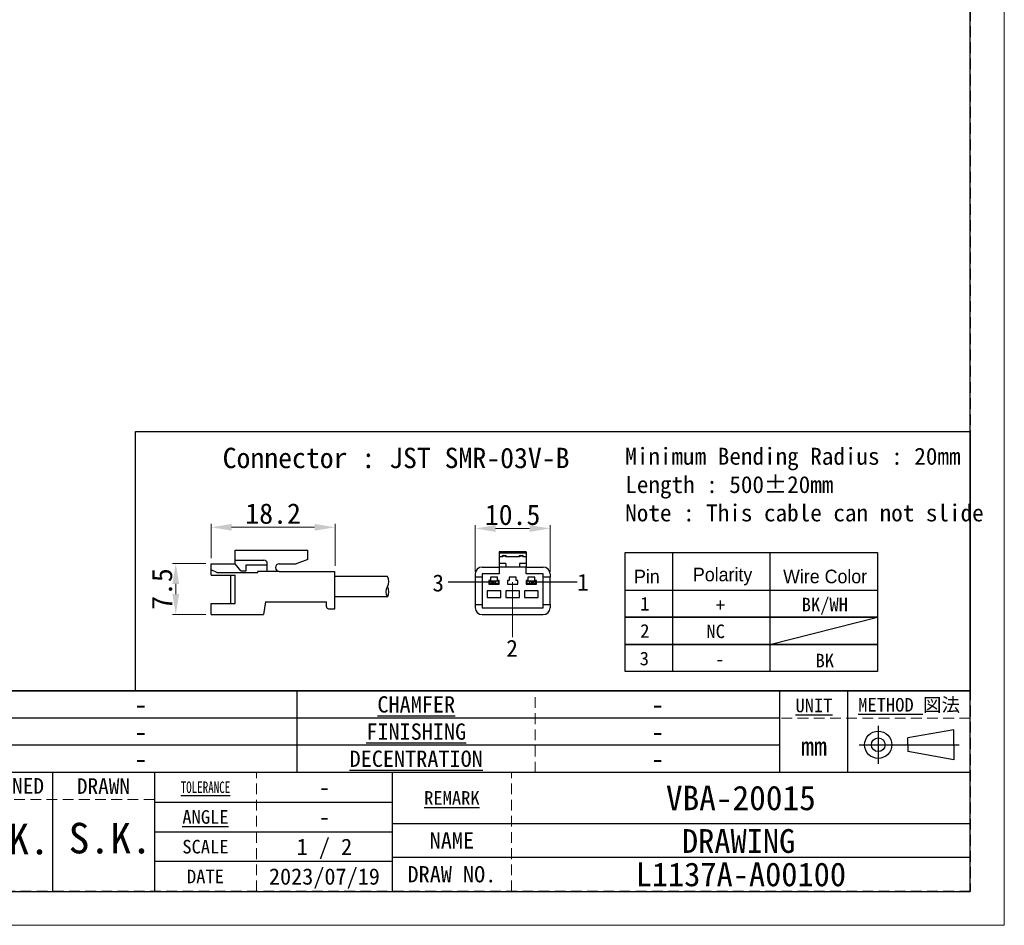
# Model space of a CAD drawing. Header units: millimetres. Extents: x -201 to 202, y 143 to 428.
# Tile 6 of 12: x 57 to 202, y 143 to 276. Entities that reach past the tile are written whole.
import ezdxf
from ezdxf.enums import TextEntityAlignment as Align

# ---------------------------------------------------------------- set-up
doc = ezdxf.new("R2010")
doc.units = ezdxf.units.MM
doc.header["$LTSCALE"] = 0.25
doc.linetypes.add('HIDDEN', pattern=[9.525, 6.35, -3.175])
doc.layers.add('CABLE 3P', color=7, linetype='Continuous')
doc.layers.add('FORM', color=7, linetype='Continuous')
doc.layers.add('DIMENSION', color=6, linetype='Continuous', lineweight=9)
doc.layers.add('TXT1', color=5, linetype='Continuous', lineweight=15)
doc.layers.add('EMPTY LINE', color=252, linetype='Continuous', lineweight=0, plot=False)
doc.styles.add('(TNK)aSS', font='txt', dxfattribs={"width": 0.75, "oblique": 15, "height": 3.5})
doc.styles.get("Standard").update_dxf_attribs({"font": 'arial.ttf'})
doc.styles.add('takachi1', font='msgothic.ttc', dxfattribs={"height": 2.5})
doc.styles.add('VS Standard', font='msgothic.ttc', dxfattribs={"height": 3})
doc.styles.add('VS Standard(小)', font='txt', dxfattribs={"height": 2.4})
doc.dimstyles.new('TMIZO', dxfattribs={"dimscale": 0, "dimtxt": 3.5, "dimasz": 3, "dimexe": 0.5, "dimexo": 0.8, "dimgap": 0.5, "dimtad": 3, "dimtoh": 1, "dimdec": 1, "dimrnd": 0.005, "dimdsep": 46, "dimtxsty": '(TNK)aSS', "dimcen": 0, "dimclrd": 5, "dimclre": 5, "dimclrt": 5, "dimaunit": 1, "dimadec": 0, "dimazin": 2, "dimtfac": 1, "dimtdec": 1, "dimtmove": 0, "dimatfit": 3, "dimfxl": 1, "dimtzin": 0, "dimlwd": -1, "dimlwe": -1, "dimarcsym": 0})

# ---------------------------------------------------------------- blocks, each defined once
blk = doc.blocks.new('表題欄金物用_ver2.0.0')
at = {"layer": 'FORM', "color": 0}
for p, q in [((-11, 40.5), (-191, 40.5)), ((-110, 28.49), (-110, 40.5)), ((-39, 28.49), (-39, 40.49)), ((-29, 28.49), (-29, 40.49)), ((-11, 28.5), (-11, 40.5)), ((-39, 36.5), (-191, 36.5)), ((-24.54, 35.38), (-24.54, 29.78)), ((-13.42, 34.8), (-20.21, 33.59)), ((-13.42, 32.58), (-13.42, 34.8)), ((-20.21, 32.58), (-20.21, 33.59)), ((-39, 32.5), (-191, 32.5)), ((-27.34, 32.58), (-12.62, 32.58)), ((-20.21, 32.58), (-20.21, 31.57)), ((-13.42, 32.58), (-13.42, 30.35)), ((-13.42, 30.35), (-20.21, 31.57)), ((-11, 28.5), (-191, 28.5)), ((-146, 28.5), (-146, 11)), ((-131, 28.5), (-131, 11)), ((-96, 11), (-96, 28.5)), ((-11, 11), (-11, 28.5)), ((-131, 24.12), (-96, 24.12)), ((-96, 21), (-11, 21)), ((-131, 19.75), (-96, 19.75)), ((-11, 16), (-96, 16)), ((-96, 15.38), (-131, 15.38)), ((-191, 11), (-11, 11))]:
    blk.add_line(p, q, dxfattribs=at)
at = {"layer": 'FORM', "color": 0, "linetype": 'HIDDEN', "lineweight": 9}
for p, q in [((-75, 28.49), (-75, 40.49)), ((-11, 36.5), (-39, 36.5)), ((-116, 11), (-116, 28.5)), ((-78.5, 11), (-78.5, 28.5)), ((-131, 24.5), (-191, 24.5))]:
    blk.add_line(p, q, dxfattribs=at)
at = {"layer": 'FORM', "color": 0}
for radius in [2, 1]:
    blk.add_circle((-24.54, 32.58), radius, dxfattribs=at)
at = {"layer": 'FORM', "color": 0, "attachment_point": 5}
for s, insert, char_height, width, style in [('{\\LCHAMFER}   ', (-92.5, 38.5), 2.4, 35, 'VS Standard(小)'), ('{\\LUNIT}', (-34, 38.35), 2, 20, 'VS Standard'), ('{\\LMETHOD} 図法', (-20, 38.35), 2, 20, 'VS Standard'), ('{\\LFINISHING}', (-92.5, 34.5), 2.4, 35, 'VS Standard(小)'), ('mm', (-34, 32.35), 2.8, 20, 'VS Standard'), ('{\\LDECENTRATION} ', (-92.5, 30.5), 2.4, 35, 'VS Standard(小)'), ('{\\fＭＳ ゴシック|b0|i0|c128|p49;DESIGNED}', (-153.5, 26.5), 2.3, 15, 'VS Standard'), ('{\\fＭＳ ゴシック|b0|i0|c128|p49;DRAWN}', (-138.5, 26.5), 2.3, 15, 'VS Standard'), ('{\\W0.7;\\LTOLERANCE\\l }', (-123.5, 26.31), 1.7, 20, 'VS Standard(小)'), ('{\\LANGLE}', (-123.5, 21.94), 2, 14.9784, 'VS Standard(小)'), ('SCALE', (-123.5, 17.56), 2, 15, 'VS Standard(小)'), ('{\\fＭＳ ゴシック|b0|i0|c128|p49;NAME}', (-87.25, 18.5), 2.4, 15, 'VS Standard(小)'), ('{\\fＭＳ ゴシック|b0|i0|c128|p49;DRAW NO.}', (-87.25, 13.5), 2.4, 15, 'VS Standard(小)'), ('{\\fＭＳ ゴシック|b0|i0|c128|p49;DATE}', (-123.5, 13.19), 2, 15, 'VS Standard(小)')]:
    blk.add_mtext(s, dxfattribs=dict(at, insert=insert, char_height=char_height, width=width, style=style))
at = {"layer": 'FORM', "color": 0, "insert": (-87.25, 24.75), "char_height": 2, "width": 16, "attachment_point": 5, "line_spacing_factor": 0.8, "style": 'VS Standard'}
blk.add_mtext('\\pxsm0.9;{\\LREMARK}   ', dxfattribs=at)
at = {"layer": 'FORM', "color": 0}
for tag, height, style, p in [('材料', 2.8, 'VS Standard', (-133, 38.5)), ('一般面取', 2.8, 'VS Standard', (-57, 38.5)), ('処理', 2.8, 'VS Standard', (-133, 34.5)), ('仕上', 2.8, 'VS Standard', (-57, 34.5)), ('処理接点', 2.8, 'VS Standard', (-133, 30.5)), ('偏芯', 2.8, 'VS Standard', (-57, 30.5)), ('一般公差', 2.4, 'VS Standard(小)', (-106, 26.31)), ('適用（機種名）', 3.6, 'VS Standard', (-44.75, 24.75)), ('角度', 2.4, 'VS Standard(小)', (-106, 21.94)), ('NAME', 3.5, 'VS Standard', (-44.75, 18.5)), ('SCALE', 2.4, 'VS Standard(小)', (-106, 17.56)), ('DRAW_NO.', 3.5, 'VS Standard', (-44.75, 13.5)), ('DATE', 2.4, 'VS Standard(小)', (-106, 13.19))]:
    blk.add_attdef(tag, text='', height=height, dxfattribs=dict(at, style=style)).set_placement(p, align=Align.MIDDLE_CENTER)
at = {"layer": 'FORM', "color": 0, "style": 'VS Standard'}
for tag, p in [('APPROVED', (-182.5, 15.06)), ('CHECKED', (-167.5, 15.18)), ('DESIGNED', (-152.5, 15.09)), ('DRAWN', (-137.5, 15.23))]:
    blk.add_attdef(tag, text='', height=4.5, dxfattribs=at).set_placement(p, align=Align.BOTTOM_CENTER)
blk = doc.blocks.new('*D84')
at = {"layer": 'Defpoints', "color": 0}
for p in [(134.68, 201.16), (123.68, 193.99), (134.68, 193.99)]:
    blk.add_point(p, dxfattribs=at)
at = {"layer": 'DIMENSION', "color": 0}
for p, q in [((123.68, 194.79), (123.68, 201.66)), ((134.68, 194.79), (134.68, 201.66)), ((126.68, 201.16), (131.68, 201.16))]:
    blk.add_line(p, q, dxfattribs=at)
for points in [[(126.68, 201.66), (126.68, 200.66), (123.68, 201.16)], [(131.68, 200.66), (131.68, 201.66), (134.68, 201.16)]]:
    blk.add_solid(points, dxfattribs=at)
at = {"layer": 'DIMENSION', "color": 0, "insert": (129.18, 203.16), "char_height": 3, "attachment_point": 5, "style": 'VS Standard'}
blk.add_mtext('10.5', dxfattribs=at)
blk = doc.blocks.new('*D85')
at = {"layer": 'Defpoints', "color": 0}
for p in [(84.85, 196), (79.63, 188.51), (84.87, 188.51)]:
    blk.add_point(p, dxfattribs=at)
at = {"layer": 'DIMENSION', "color": 0}
for p, q in [((84.05, 196), (79.13, 196)), ((79.63, 193), (79.63, 191.51)), ((84.07, 188.51), (79.13, 188.51))]:
    blk.add_line(p, q, dxfattribs=at)
for points in [[(80.13, 193), (79.13, 193), (79.63, 196)], [(79.13, 191.51), (80.13, 191.51), (79.63, 188.51)]]:
    blk.add_solid(points, dxfattribs=at)
at = {"layer": 'DIMENSION', "color": 0, "insert": (77.63, 192.25), "char_height": 3, "attachment_point": 5, "rotation": 90, "style": 'VS Standard'}
blk.add_mtext('7.5', dxfattribs=at)
blk = doc.blocks.new('*D86')
at = {"layer": 'Defpoints', "color": 0}
for p in [(103.06, 201.34), (84.85, 195.98), (103.06, 194.86)]:
    blk.add_point(p, dxfattribs=at)
at = {"layer": 'DIMENSION', "color": 0}
for p, q in [((84.85, 196.78), (84.85, 201.84)), ((87.85, 201.34), (100.06, 201.34)), ((103.06, 195.66), (103.06, 201.84))]:
    blk.add_line(p, q, dxfattribs=at)
for points in [[(87.85, 201.84), (87.85, 200.84), (84.85, 201.34)], [(100.06, 200.84), (100.06, 201.84), (103.06, 201.34)]]:
    blk.add_solid(points, dxfattribs=at)
at = {"layer": 'DIMENSION', "color": 0, "insert": (93.95, 203.34), "char_height": 3, "attachment_point": 5, "style": 'VS Standard'}
blk.add_mtext('18.2', dxfattribs=at)

msp = doc.modelspace()

# ---------------------------------------------------------------- linework, layer by layer
at = {"layer": 'CABLE 3P'}
for p, q in [((88.3742, 197.9786), (99.0742, 197.9786)), ((88.3742, 195.9786), (88.3742, 197.9786)), ((88.3742, 197.9786), (99.0742, 197.9786)), ((88.3742, 195.9786), (88.3742, 197.9786)), ((99.0742, 196.5832), (99.0742, 197.9786)), ((131.1842, 197.7381), (127.1842, 197.7381)), ((127.1842, 197.7381), (127.1842, 197.5089)), ((131.1842, 197.5089), (127.1842, 197.5089)), ((127.1842, 197.5089), (127.1842, 196.9881)), ((127.6842, 196.9881), (127.1842, 196.9881)), ((127.1842, 196.9881), (127.1842, 195.9881)), ((127.5842, 196.9881), (127.5842, 196.9972)), ((127.7842, 197.1881), (127.6842, 197.0881)), ((127.6842, 197.0881), (127.6842, 196.9881)), ((128.1842, 197.0881), (127.6842, 197.0881)), ((127.7842, 197.1972), (127.7842, 197.1881)), ((127.7842, 197.1972), (128.0842, 197.1972)), ((127.7842, 197.1881), (128.0842, 197.1881)), ((128.0842, 197.1972), (128.0842, 197.1881)), ((128.0842, 197.1881), (128.1842, 197.0881)), ((128.1842, 197.0881), (128.1842, 196.9881)), ((130.1842, 196.9881), (128.1842, 196.9881)), ((128.2842, 196.9972), (128.2842, 196.9881)), ((130.0842, 196.9881), (130.0842, 196.9972)), ((130.2842, 197.1881), (130.1842, 197.0881)), ((130.1842, 197.0881), (130.1842, 196.9881)), ((130.6842, 197.0881), (130.1842, 197.0881)), ((130.2842, 197.1972), (130.2842, 197.1881)), ((130.2842, 197.1972), (130.5842, 197.1972)), ((130.2842, 197.1881), (130.5842, 197.1881)), ((130.5842, 197.1972), (130.5842, 197.1881)), ((130.5842, 197.1881), (130.6842, 197.0881)), ((130.6842, 197.0881), (130.6842, 196.9881)), ((131.1842, 196.9881), (130.6842, 196.9881)), ((130.7842, 196.9972), (130.7842, 196.9881)), ((131.1842, 197.7381), (131.1842, 197.5089)), ((131.1842, 197.5089), (131.1842, 196.9881)), ((131.1842, 196.9881), (131.1842, 195.9881)), ((84.851, 194.2916), (84.851, 195.9786)), ((84.851, 195.9786), (88.3742, 195.9786)), ((84.851, 194.2916), (84.851, 195.9786)), ((84.851, 195.9786), (88.3742, 195.9786)), ((88.3742, 196.5079), (92.6074, 196.5079)), ((88.3742, 196.5079), (92.6074, 196.5079)), ((89.2077, 194.9259), (88.3742, 195.9786)), ((89.2077, 194.9259), (88.3742, 195.9786)), ((89.9722, 194.9259), (89.9722, 195.7978)), ((89.9722, 195.7978), (93.0974, 195.7978)), ((89.9722, 194.9259), (89.9722, 195.7978)), ((89.9722, 195.7978), (93.0974, 195.7978)), ((93.0974, 194.8505), (93.0974, 196.0045)), ((93.0974, 194.8505), (93.0974, 196.0045)), ((94.8476, 195.9786), (97.3459, 195.9786)), ((94.8476, 195.9786), (97.3459, 195.9786)), ((99.0742, 196.5832), (97.3459, 195.9786)), ((99.0742, 196.5832), (97.3459, 195.9786)), ((128.1842, 195.9881), (127.1842, 195.9881)), ((127.1842, 195.9881), (127.1842, 195.4881)), ((128.1842, 195.9881), (128.1842, 195.4881)), ((131.1842, 195.9881), (130.1842, 195.9881)), ((130.1842, 195.9881), (130.1842, 195.4881)), ((131.1842, 195.9881), (131.1842, 195.4881)), ((85.6899, 194.7015), (84.851, 195.0927)), ((85.6899, 194.7015), (84.851, 195.0927)), ((84.851, 194.2916), (88.3742, 194.2916)), ((84.851, 194.2916), (88.3742, 194.2916)), ((85.6899, 194.7015), (91.711, 194.7015)), ((85.6899, 194.7015), (91.711, 194.7015)), ((87.7218, 190.0996), (87.7218, 194.2916)), ((87.7218, 190.0996), (87.7218, 194.2916)), ((88.3742, 190.0996), (88.3742, 194.2916)), ((88.3742, 190.0996), (88.3742, 194.2916)), ((89.2077, 194.9259), (89.9722, 194.9259)), ((89.2077, 194.9259), (89.9722, 194.9259)), ((94.8476, 194.8505), (91.711, 194.8505)), ((91.711, 194.7015), (91.711, 194.8505)), ((94.8476, 194.8505), (91.711, 194.8505)), ((91.711, 194.7015), (91.711, 194.8505)), ((94.8476, 194.8505), (103.051, 194.8505)), ((94.8476, 194.8505), (103.051, 194.8505)), ((103.051, 189.3505), (103.051, 194.8505)), ((103.051, 189.3505), (103.051, 194.8505)), ((110.7651, 194.1005), (103.051, 194.1005)), ((123.6842, 194.4881), (123.6842, 193.9881)), ((124.6842, 195.4881), (127.1842, 195.4881)), ((124.6842, 194.4881), (124.6842, 193.9881)), ((127.1842, 194.4881), (124.6842, 194.4881)), ((127.1842, 195.4881), (127.1842, 194.4881)), ((128.1842, 195.4881), (127.1842, 195.4881)), ((130.1842, 195.4881), (128.1842, 195.4881)), ((131.1842, 195.4881), (130.1842, 195.4881)), ((131.1842, 194.4881), (131.1842, 195.4881)), ((131.1842, 195.4881), (133.6842, 195.4881)), ((133.6842, 194.4881), (131.1842, 194.4881)), ((133.6842, 193.9881), (133.6842, 194.4881)), ((134.6842, 194.4881), (134.6842, 193.9881)), ((126.3144, 193.2381), (119.6761, 193.2381)), ((124.6842, 193.9881), (123.6842, 193.9881)), ((123.6842, 193.9881), (123.6842, 189.9881)), ((124.6842, 193.9881), (124.6842, 189.9881)), ((125.9342, 193.4881), (125.6842, 193.4881)), ((125.6842, 193.4881), (125.6842, 192.9881)), ((125.6842, 192.9881), (127.1842, 192.9881)), ((125.8092, 193.0381), (125.8092, 193.4381)), ((125.8092, 193.4381), (126.2842, 193.4381)), ((126.2842, 193.0381), (125.8092, 193.0381)), ((126.9342, 193.9881), (125.9342, 193.9881)), ((125.9342, 193.9881), (125.9342, 193.4881)), ((126.2842, 193.4381), (126.1842, 193.3381)), ((126.3842, 193.3381), (126.1842, 193.3381)), ((126.1842, 193.1381), (126.1842, 193.3381)), ((126.1842, 193.1381), (126.3842, 193.1381)), ((126.1842, 193.1381), (126.2842, 193.0381)), ((126.2842, 193.4381), (126.4342, 193.4381)), ((126.4342, 193.0381), (126.2842, 193.0381)), ((126.4342, 193.4144), (126.3842, 193.3381)), ((126.3842, 193.3381), (126.3842, 193.1381)), ((126.3842, 193.1381), (126.4342, 193.0618)), ((126.4342, 193.4381), (126.4342, 193.4144)), ((126.4342, 193.4381), (126.5842, 193.4381)), ((126.4842, 193.3381), (126.4342, 193.4144)), ((126.4342, 193.0618), (126.4842, 193.1381)), ((126.4342, 193.0618), (126.4342, 193.0381)), ((126.5842, 193.0381), (126.4342, 193.0381)), ((126.4842, 193.1381), (126.4842, 193.3381)), ((126.6842, 193.3381), (126.4842, 193.3381)), ((126.4842, 193.1381), (126.6842, 193.1381)), ((126.6842, 193.3381), (126.5842, 193.4381)), ((126.5842, 193.4381), (127.0592, 193.4381)), ((126.5842, 193.0381), (126.6842, 193.1381)), ((127.0592, 193.0381), (126.5842, 193.0381)), ((126.6842, 193.3381), (126.6842, 193.1381)), ((126.9342, 193.4881), (126.9342, 193.9881)), ((127.1842, 193.4881), (126.9342, 193.4881)), ((127.0592, 193.4381), (127.0592, 193.0381)), ((127.1842, 192.9881), (127.1842, 193.4881)), ((128.4342, 193.4881), (128.4342, 192.9881)), ((128.6842, 193.4881), (128.4342, 193.4881)), ((128.4342, 192.9881), (129.9342, 192.9881)), ((128.6842, 193.9881), (128.6842, 193.4881)), ((129.6842, 193.9881), (128.6842, 193.9881)), ((129.6842, 193.4881), (129.6842, 193.9881)), ((129.9342, 193.4881), (129.6842, 193.4881)), ((129.9342, 192.9881), (129.9342, 193.4881)), ((131.4342, 193.4881), (131.1842, 193.4881)), ((131.1842, 193.4881), (131.1842, 192.9881)), ((131.1842, 192.9881), (132.6842, 192.9881)), ((131.3092, 193.0381), (131.3092, 193.4381)), ((131.3092, 193.4381), (131.7842, 193.4381)), ((131.7842, 193.0381), (131.3092, 193.0381)), ((132.4342, 193.9881), (131.4342, 193.9881)), ((131.4342, 193.9881), (131.4342, 193.4881)), ((131.7842, 193.4381), (131.6842, 193.3381)), ((131.8842, 193.3381), (131.6842, 193.3381)), ((131.6842, 193.1381), (131.6842, 193.3381)), ((131.6842, 193.1381), (131.8842, 193.1381)), ((131.6842, 193.1381), (131.7842, 193.0381)), ((131.7842, 193.4381), (131.9342, 193.4381)), ((131.9342, 193.0381), (131.7842, 193.0381)), ((131.9342, 193.4144), (131.8842, 193.3381)), ((131.8842, 193.3381), (131.8842, 193.1381)), ((131.8842, 193.1381), (131.9342, 193.0618)), ((131.9342, 193.4381), (131.9342, 193.4144)), ((131.9342, 193.4381), (132.0842, 193.4381)), ((131.9842, 193.3381), (131.9342, 193.4144)), ((131.9342, 193.0618), (131.9842, 193.1381)), ((131.9342, 193.0618), (131.9342, 193.0381)), ((132.0842, 193.0381), (131.9342, 193.0381)), ((131.9842, 193.1381), (131.9842, 193.3381)), ((132.1842, 193.3381), (131.9842, 193.3381)), ((131.9842, 193.1381), (132.1842, 193.1381)), ((138.6881, 193.2381), (132.0498, 193.2381)), ((132.1842, 193.3381), (132.0842, 193.4381)), ((132.0842, 193.4381), (132.5592, 193.4381)), ((132.0842, 193.0381), (132.1842, 193.1381)), ((132.5592, 193.0381), (132.0842, 193.0381)), ((132.1842, 193.3381), (132.1842, 193.1381)), ((132.4342, 193.4881), (132.4342, 193.9881)), ((132.6842, 193.4881), (132.4342, 193.4881)), ((132.5592, 193.4381), (132.5592, 193.0381)), ((132.6842, 192.9881), (132.6842, 193.4881)), ((134.6842, 193.9881), (133.6842, 193.9881)), ((133.6842, 189.9881), (133.6842, 193.9881)), ((134.6842, 189.9881), (134.6842, 193.9881)), ((127.4342, 191.9881), (125.4342, 191.9881)), ((125.4342, 191.9881), (125.4342, 190.9881)), ((127.4342, 190.9881), (127.4342, 191.9881)), ((130.1842, 191.9881), (128.1842, 191.9881)), ((128.1842, 191.9881), (128.1842, 190.9881)), ((130.1842, 190.9881), (130.1842, 191.9881)), ((130.9342, 191.9881), (130.9342, 190.9881)), ((132.9342, 191.9881), (130.9342, 191.9881)), ((132.9342, 190.9881), (132.9342, 191.9881)), ((84.851, 188.4786), (84.851, 190.0996)), ((84.851, 190.0996), (88.3742, 190.0996)), ((84.851, 188.4786), (84.851, 190.0996)), ((84.851, 190.0996), (88.3742, 190.0996)), ((92.851, 190.3505), (92.551, 188.4786)), ((92.851, 190.3505), (101.7959, 190.3505)), ((92.851, 190.3505), (101.7959, 190.3505)), ((101.7959, 189.6505), (101.7959, 190.3505)), ((101.7959, 189.6505), (101.7959, 190.3505)), ((110.7651, 191.1005), (103.051, 191.1005)), ((123.6842, 189.9881), (124.6842, 189.9881)), ((123.6842, 189.9881), (123.6842, 189.4881)), ((124.6842, 189.9881), (124.6842, 189.4881)), ((125.4342, 190.9881), (127.4342, 190.9881)), ((128.1842, 190.9881), (130.1842, 190.9881)), ((130.9342, 190.9881), (132.9342, 190.9881)), ((133.6842, 189.9881), (134.6842, 189.9881)), ((133.6842, 189.4881), (133.6842, 189.9881)), ((134.6842, 189.9881), (134.6842, 189.4881)), ((84.851, 188.4786), (92.551, 188.4786)), ((84.851, 188.4786), (92.551, 188.4786)), ((102.0959, 189.3505), (103.051, 189.3505)), ((102.0959, 189.3505), (103.051, 189.3505)), ((124.6842, 189.4881), (133.6842, 189.4881)), ((124.6842, 188.4881), (133.6842, 188.4881))]:
    msp.add_line(p, q, dxfattribs=at)
for centre, radius, start, end in [((127.7842, 196.9972), 0.2, 90, 180), ((127.5886, 197.0928), 0.0958, 267.402573, 357.142919), ((128.0842, 196.9972), 0.2, 0, 90), ((128.2799, 197.0928), 0.0958, 182.857163, 272.597478), ((130.2842, 196.9972), 0.2, 90, 180), ((130.0886, 197.0928), 0.0958, 267.402651, 357.142841), ((130.5842, 196.9972), 0.2, 0, 90), ((130.7799, 197.0928), 0.0958, 182.857274, 272.597233), ((92.5939, 196.0045), 0.5035, 0, 91.535232), ((92.5939, 196.0045), 0.5035, 0, 91.535232), ((94.8476, 195.4146), 0.5641, 90, 270), ((94.8476, 195.4146), 0.5641, 90, 270), ((109.5651, 193.3505), 1.4151, 327.994617, 32.005383), ((124.6842, 194.4881), 1, 90, 180), ((133.6842, 194.4881), 1, 0, 90), ((111.9651, 191.8505), 1.4151, 147.994617, 212.005383), ((109.5651, 191.8505), 1.4151, 327.994617, 32.005383), ((102.0959, 189.6505), 0.3, 180, 270), ((102.0959, 189.6505), 0.3, 180, 270), ((124.6842, 189.4881), 1, 180, 270), ((133.6842, 189.4881), 1, 270, 0)]:
    msp.add_arc(centre, radius, start, end, dxfattribs=at)
at = {"layer": 'DIMENSION'}
msp.add_line((129.1569, 193.2711), (129.1569, 185.1552), dxfattribs=at)
at = {"layer": 'EMPTY LINE'}
for p, q in [((201.5, 142.75), (201.5, 427.75)), ((-201.5, 142.75), (201.5, 142.75))]:
    msp.add_line(p, q, dxfattribs=at)
at = {"layer": 'FORM'}
for p, q in [((145.7445, 197.6145), (182.8359, 197.6145)), ((145.7445, 192.0883), (145.7445, 197.6145)), ((152.6812, 197.6145), (152.6812, 180.0883)), ((167.0331, 197.6145), (167.0331, 180.0883)), ((182.8359, 197.6145), (182.8359, 180.0883)), ((167.0331, 184.0883), (182.8359, 188.0883))]:
    msp.add_line(p, q, dxfattribs=at)
at = {"layer": 'FORM', "linetype": 'HIDDEN'}
msp.add_lwpolyline([(-196.5, 422.75), (196.5, 422.75), (196.5, 147.75), (-196.5, 147.75)], close=True, dxfattribs=at)
at = {"layer": 'FORM'}
for points in [[(-196.5, 422.75), (-196.5, 147.75), (-78.5, 147.75), (-78.5, 159.75), (16.5, 159.75), (16.5, 177.25), (196.5, 177.25), (196.5, 422.75), (-196.5, 422.75)], [(73.6918, 215.458), (196.5, 215.458), (196.5, 177.25), (73.6918, 177.25)]]:
    msp.add_lwpolyline(points, close=True, dxfattribs=at)
for points in [[(182.8359, 188.0883), (145.7445, 188.0883), (145.7445, 192.0883), (182.8359, 192.0883)], [(182.8359, 184.0883), (145.7445, 184.0883), (145.7445, 188.0883), (182.8359, 188.0883)], [(182.8359, 180.0883), (145.7445, 180.0883), (145.7445, 184.0883), (182.8359, 184.0883)]]:
    msp.add_lwpolyline(points, dxfattribs=at)

# ---------------------------------------------------------------- block references
ref = msp.add_blockref('表題欄金物用_ver2.0.0', (207.5, 136.75), dxfattribs=at)
ref.add_attrib('材料', '-', dxfattribs={"layer": 'EMPTY LINE', "color": 0, "height": 2.8, "style": 'VS Standard'}).set_placement((74.5, 175.25), align=Align.MIDDLE_CENTER)
ref.add_attrib('処理', '-', dxfattribs={"color": 0, "height": 2.8, "style": 'VS Standard'}).set_placement((74.5, 171.25), align=Align.MIDDLE_CENTER)
ref.add_attrib('処理接点', '-', dxfattribs={"color": 0, "height": 2.8, "style": 'VS Standard'}).set_placement((74.5, 167.25), align=Align.MIDDLE_CENTER)
ref.add_attrib('一般面取', '-', dxfattribs={"color": 0, "height": 2.8, "style": 'VS Standard'}).set_placement((150.5, 175.2468), align=Align.MIDDLE_CENTER)
ref.add_attrib('仕上', '-', dxfattribs={"color": 0, "height": 2.8, "style": 'VS Standard'}).set_placement((150.5, 171.2468), align=Align.MIDDLE_CENTER)
ref.add_attrib('偏芯', '-', dxfattribs={"color": 0, "height": 2.8, "style": 'VS Standard'}).set_placement((150.5, 167.2468), align=Align.MIDDLE_CENTER)
ref.add_attrib('一般公差', '-', dxfattribs={"color": 0, "height": 2.4, "style": 'VS Standard(小)'}).set_placement((101.5, 163.0625), align=Align.MIDDLE_CENTER)
ref.add_attrib('角度', '-', dxfattribs={"color": 0, "height": 2.4, "style": 'VS Standard(小)'}).set_placement((101.5, 158.6875), align=Align.MIDDLE_CENTER)
ref.add_attrib('SCALE', '1 / 2', dxfattribs={"color": 0, "height": 2.4, "style": 'VS Standard(小)'}).set_placement((101.5, 154.3125), align=Align.MIDDLE_CENTER)
ref.add_attrib('DATE', '2023/07/19', dxfattribs={"color": 0, "height": 2.4, "style": 'VS Standard(小)'}).set_placement((101.5, 149.9375), align=Align.MIDDLE_CENTER)
ref.add_attrib('適用（機種名）', 'VBA-20015', dxfattribs={"color": 0, "height": 3.6, "style": 'VS Standard'}).set_placement((162.75, 161.5), align=Align.MIDDLE_CENTER)
ref.add_attrib('NAME', 'DRAWING ', dxfattribs={"color": 0, "height": 3.5, "style": 'VS Standard'}).set_placement((163.6101, 155.161), align=Align.MIDDLE_CENTER)
ref.add_attrib('DRAW_NO.', 'L1137A-A00100', dxfattribs={"color": 0, "height": 3.5, "style": 'VS Standard'}).set_placement((162.75, 150.25), align=Align.MIDDLE_CENTER)
ref.add_attrib('DESIGNED', 'S.K.', dxfattribs={"color": 0, "height": 4.5, "style": 'VS Standard'}).set_placement((55, 151.8412), align=Align.BOTTOM_CENTER)
ref.add_attrib('DRAWN', 'S.K.', dxfattribs={"color": 0, "height": 4.5, "style": 'VS Standard'}).set_placement((69.9999, 151.985), align=Align.BOTTOM_CENTER)

# ---------------------------------------------------------------- texts
at = {"layer": 'DIMENSION', "style": 'takachi1'}
for s, p in [('3', (117.3825, 191.8971)), ('1', (138.6881, 191.9999)), ('2', (128.2512, 182.2775))]:
    msp.add_text(s, height=2.5, dxfattribs=at).set_placement(p)
at = {"layer": 'TXT1', "style": 'takachi1'}
msp.add_text('NC', height=2, dxfattribs=at).set_placement((157.6796, 185.029))
at = {"layer": 'TXT1', "attachment_point": 1, "style": 'VS Standard'}
for s, insert, char_height, width in [('Connector : JST SMR-03V-B', (86.5299, 213.0457), 3, 49.429299), ('Minimum Bending Radius : 20mm\\PLength : 500%%p20mm\\PNote : This cable can not slide', (145.7445, 213.0457), 2.5, 61.656869)]:
    msp.add_mtext(s, dxfattribs=dict(at, insert=insert, char_height=char_height, width=width))
at = {"layer": 'TXT1', "char_height": 2, "attachment_point": 5}
for s, insert, width in [('\\fMS PGothic|b0|i0|c128|p50;Pin', (148.9244, 194.0883), 8), ('\\fMS PGothic|b0|i0|c128|p50;Polarity', (160.0663, 194.0883), 28), ('\\fMS PGothic|b0|i0|c128|p50;Wire Color', (175.1448, 194.0883), 32), ('\\fＭＳ ゴシック|b0|i0;1', (148.6275, 190.0883), 8), ('\\fMS Gothic|b0|i0|c128|p49;+', (159.7466, 189.8914), 28), ('\\fMS Gothic|b0|i0|c128|p49;BK/WH', (175.1019, 189.7205), 32), ('\\fＭＳ ゴシック|b0|i0;2', (148.6275, 186.0883), 8), ('\\fＭＳ ゴシック|b0|i0;3\\P', (148.5559, 182.0035), 8), ('\\fMS Gothic|b0|i0|c128|p49;BK', (175.1019, 181.7205), 32), ('\\fMS Gothic|b0|i0|c128|p49;-', (159.6584, 181.9428), 28)]:
    msp.add_mtext(s, dxfattribs=dict(at, insert=insert, width=width))

# ---------------------------------------------------------------- dimensions: what is measured, and where the dimension line sits
at = {"layer": 'DIMENSION'}
dim = msp.add_linear_dim(base=(103.0551, 201.3366), p1=(84.8527, 195.9814), p2=(103.0551, 194.8557), dimstyle='TMIZO', override={"dimscale": 1, "dimtoh": 0, "dimtxsty": 'VS Standard', "dimclrd": 0, "dimclre": 0, "dimclrt": 0}, dxfattribs=at)
dim.commit()
dim.dimension.update_dxf_attribs({"geometry": '*D86', "text_midpoint": (93.9539, 203.3372)})
dim = msp.add_linear_dim(base=(134.684, 201.1618), p1=(123.6779, 193.9903), p2=(134.684, 193.9913), text='10.5', dimstyle='TMIZO', override={"dimscale": 1, "dimtoh": 0, "dimtxsty": 'VS Standard', "dimclrd": 0, "dimclre": 0, "dimclrt": 0}, dxfattribs=at)
dim.commit()
dim.dimension.update_dxf_attribs({"geometry": '*D84', "text_midpoint": (129.1809, 203.1623)})
dim = msp.add_linear_dim(base=(79.6295, 188.5082), p1=(84.8484, 196.0009), p2=(84.8721, 188.5082), angle=90, dimstyle='TMIZO', override={"dimscale": 1, "dimtoh": 0, "dimtxsty": 'VS Standard', "dimclrd": 0, "dimclre": 0, "dimclrt": 0}, dxfattribs=at)
dim.commit()
dim.dimension.update_dxf_attribs({"geometry": '*D85', "text_midpoint": (77.6289, 192.2546)})

doc.saveas('drawing.dxf')
